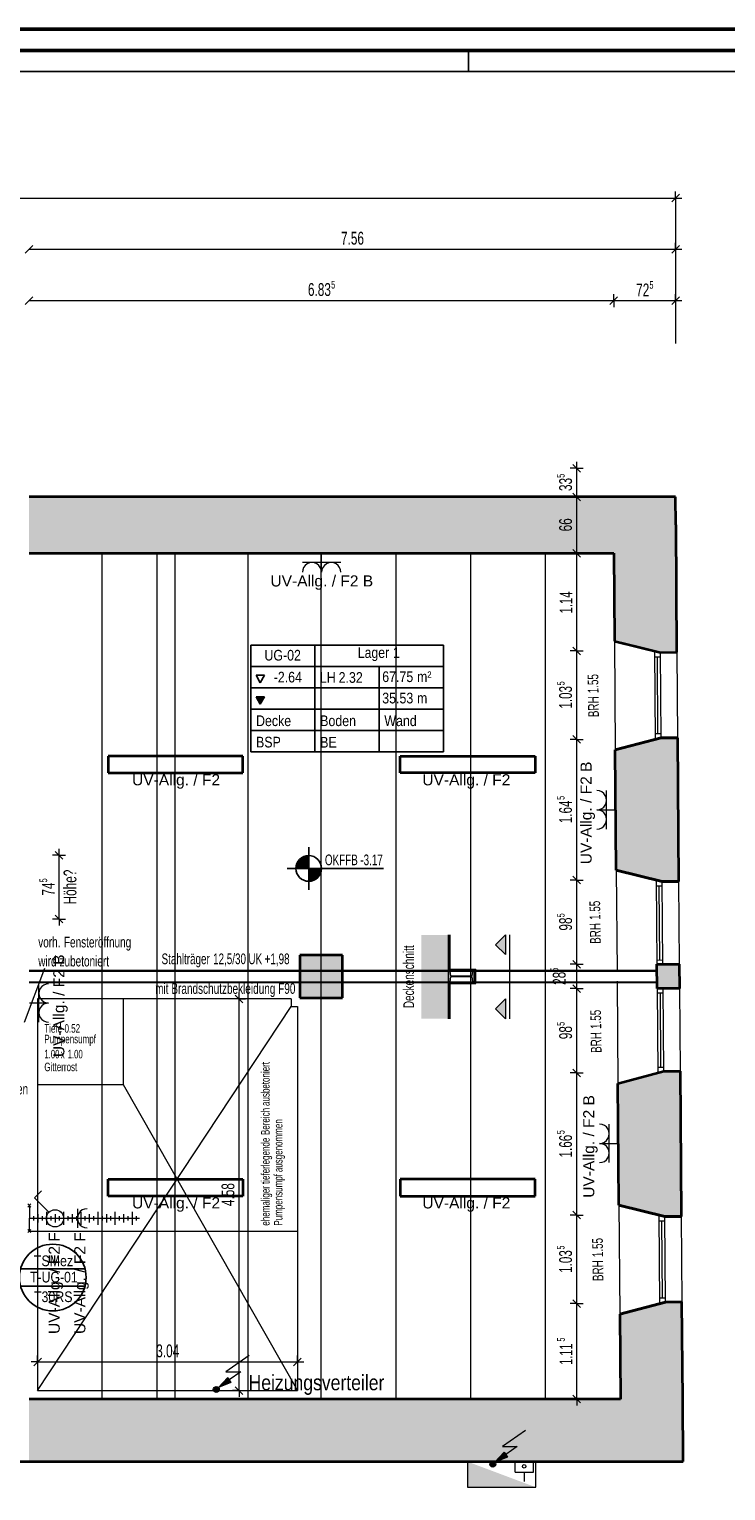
# Model space of a CAD drawing. Extents: x -106 to 740, y 65 to 659.
# Tile 10 of 24: x 283 to 446, y 318 to 659. Entities that reach past the tile are written whole.
import ezdxf
from ezdxf.lldxf.tags import DXFTag

# ---------------------------------------------------------------- set-up
doc = ezdxf.new("R2010")
doc.units = 0
doc.layers.get('0').update_dxf_attribs({"lineweight": 35})
for name, color, linetype, lineweight in [('5_UG-ABRISS', 7, 'Continuous', 25), ('5_UG-BESTAND', 7, 'Continuous', 25), ('5_UG-NEU', 7, 'Continuous', 25), ('5_UG-RAUM', 7, 'Continuous', 25), ('5_UG-SCHNITT STAHLTRÄGER', 7, 'Continuous', 25), ('5_UG-STATIK', 7, 'Continuous', 25), ('5_UG-TEXT-MASS', 7, 'Continuous', 25), ('5_UG-TÜRSTEMPEL', 7, 'Continuous', 25), ('E_Legende', 7, 'Continuous', 18), ('PLAN_5-101A Grundriss UG', 7, 'Continuous', 25)]:
    doc.layers.add(name, color=color, linetype=linetype, lineweight=lineweight)
for name, color, linetype, lineweight, true_color in [('Ausgeblendet', 3, 'Continuous', 35, 0x00ff00), ('E_445_Allgemeinbeleuchtung', 7, 'Continuous', 18, 0xf7d209), ('E_449_Niederspannungsinstallationen_Elektro', 1, 'Continuous', 18, 0xff0000), ('E_449_Niederspannungsinstallationen_Schalter', 1, 'Continuous', 18, 0xff0000), ('E_449_Niederspannungsinstallationen_Stromkreise', 1, 'Continuous', 25, 0xff0000), ('E_449_Text-Allg', 1, 'Continuous', 25, 0xff0000), ('E_457_Datenübertragungsnetz_EDV', 6, 'Continuous', 18, 0xff00ff), ('Rahmen', 7, 'Continuous', 35, 0x009900), ('X_Störraum', 7, 'Continuous', 35, 0xffcc00)]:
    doc.layers.add(name, color=color, linetype=linetype, lineweight=lineweight, true_color=true_color)
doc.layers.add('E_Hilfslinie', color=2, linetype='Continuous', lineweight=13, true_color=0xffff00, plot=False)
doc.styles.get("Standard").update_dxf_attribs({"font": 'arial.ttf'})
tags = doc.linetypes.add('ALL_S16', pattern=[0.0005, 0, -0.0005]).pattern_tags.tags
tags[6:7] = [DXFTag(74, 4), DXFTag(75, 0), DXFTag(340, '0'), DXFTag(46, 1.0), DXFTag(50, 0.0), DXFTag(44, 0.0), DXFTag(45, 0.0)]
tags[4:5] = [DXFTag(74, 4), DXFTag(75, 0), DXFTag(340, '0'), DXFTag(46, 1.0), DXFTag(50, 0.0), DXFTag(44, 0.0), DXFTag(45, 0.0)]
tags = doc.linetypes.add('ALL_S17', pattern=[0.0005, 0, -0.0005]).pattern_tags.tags
tags[6:7] = [DXFTag(74, 4), DXFTag(75, 0), DXFTag(340, '0'), DXFTag(46, 1.0), DXFTag(50, 0.0), DXFTag(44, 0.0), DXFTag(45, 0.0)]
tags[4:5] = [DXFTag(74, 4), DXFTag(75, 0), DXFTag(340, '0'), DXFTag(46, 1.0), DXFTag(50, 0.0), DXFTag(44, 0.0), DXFTag(45, 0.0)]
tags = doc.linetypes.add('PUNKT2_S9', pattern=[0.0005, 0, -0.0005]).pattern_tags.tags
tags[6:7] = [DXFTag(74, 4), DXFTag(75, 0), DXFTag(340, '0'), DXFTag(46, 1.0), DXFTag(50, 0.0), DXFTag(44, 0.0), DXFTag(45, 0.0)]
tags[4:5] = [DXFTag(74, 4), DXFTag(75, 0), DXFTag(340, '0'), DXFTag(46, 1.0), DXFTag(50, 0.0), DXFTag(44, 0.0), DXFTag(45, 0.0)]
tags = doc.linetypes.add('STRICHPUNKT2_S5', pattern=[0.01, 0.008, -0.001, 0, -0.001]).pattern_tags.tags
tags[10:11] = [DXFTag(74, 4), DXFTag(75, 0), DXFTag(340, '0'), DXFTag(46, 1.0), DXFTag(50, 0.0), DXFTag(44, 0.0), DXFTag(45, 0.0)]
tags[8:9] = [DXFTag(74, 4), DXFTag(75, 0), DXFTag(340, '0'), DXFTag(46, 1.0), DXFTag(50, 0.0), DXFTag(44, 0.0), DXFTag(45, 0.0)]
tags[6:7] = [DXFTag(74, 4), DXFTag(75, 0), DXFTag(340, '0'), DXFTag(46, 1.0), DXFTag(50, 0.0), DXFTag(44, 0.0), DXFTag(45, 0.0)]
tags[4:5] = [DXFTag(74, 4), DXFTag(75, 0), DXFTag(340, '0'), DXFTag(46, 1.0), DXFTag(50, 0.0), DXFTag(44, 0.0), DXFTag(45, 0.0)]
tags = doc.linetypes.add('VERDECKT2_S2', pattern=[0.0027, 0.002, -0.0007]).pattern_tags.tags
tags[6:7] = [DXFTag(74, 4), DXFTag(75, 0), DXFTag(340, '0'), DXFTag(46, 1.0), DXFTag(50, 0.0), DXFTag(44, 0.0), DXFTag(45, 0.0)]
tags[4:5] = [DXFTag(74, 4), DXFTag(75, 0), DXFTag(340, '0'), DXFTag(46, 1.0), DXFTag(50, 0.0), DXFTag(44, 0.0), DXFTag(45, 0.0)]

# ---------------------------------------------------------------- blocks, each defined once
blk = doc.blocks.new('Referenz-A07MYRR5RK', base_point=(-75.51, 0))
at = {"layer": '5_UG-ABRISS', "color": 0, "lineweight": 13}
blk.add_line((286.36, 439.8), (281.61, 427.16), dxfattribs=at)
at = {"layer": '5_UG-ABRISS', "color": 0, "linetype": 'ALL_S17', "lineweight": 13, "ltscale": 0.13}
blk.add_line((282.74, 378.34), (345.5, 378.34), dxfattribs=at)
at = {"layer": '5_UG-BESTAND', "color": 0, "lineweight": 35}
for p, q in [((433.91, 550.11), (282.74, 550.11)), ((433.95, 543.59), (433.91, 550.11)), ((434.02, 543.59), (433.95, 543.59)), ((434.19, 513.76), (434.02, 543.59)), ((282.74, 536.92), (419.35, 536.91)), ((419.35, 536.91), (419.44, 536.91)), ((419.44, 536.91), (419.6, 516.74)), ((419.6, 516.74), (419.6, 516.38)), ((419.6, 516.38), (430.35, 513.73)), ((419.6, 516.38), (425.42, 514.95)), ((425.42, 514.95), (430.35, 513.73)), ((430.35, 513.73), (434.19, 513.76)), ((430.35, 513.73), (434.19, 513.76)), ((430.51, 493.74), (419.81, 490.92)), ((419.81, 490.92), (430.51, 493.74)), ((434.35, 493.77), (430.51, 493.74)), ((430.51, 493.74), (434.35, 493.77)), ((434.35, 493.77), (434.62, 460.17)), ((420.03, 462.79), (419.81, 490.92)), ((420.03, 462.79), (430.78, 460.14)), ((430.78, 460.14), (420.03, 462.79)), ((430.78, 460.14), (434.62, 460.17)), ((434.62, 460.17), (430.78, 460.14)), ((356.05, 442.94), (346.05, 442.94)), ((346.05, 442.94), (346.05, 432.94)), ((356.05, 432.94), (356.05, 442.94)), ((429.53, 440.78), (434.77, 440.82)), ((429.58, 435.1), (429.53, 440.78)), ((434.77, 440.82), (434.82, 435.14)), ((434.82, 435.14), (429.58, 435.1)), ((346.05, 432.94), (356.05, 432.94)), ((420.43, 412.93), (431.13, 415.75)), ((420.43, 412.93), (431.13, 415.75)), ((431.13, 415.75), (434.97, 415.78)), ((431.13, 415.75), (434.97, 415.78)), ((434.97, 415.78), (435.24, 382.18)), ((420.65, 384.8), (420.43, 412.93)), ((420.65, 384.41), (420.65, 384.8)), ((420.65, 384.41), (431.4, 381.76)), ((431.4, 381.76), (420.65, 384.41)), ((431.4, 381.76), (435.24, 381.79)), ((435.24, 381.79), (431.4, 381.76)), ((435.24, 382.18), (435.24, 381.79)), ((420.86, 358.94), (431.56, 361.77)), ((431.56, 361.77), (420.87, 358.95)), ((431.56, 361.77), (435.4, 361.8)), ((435.4, 361.8), (431.56, 361.77)), ((435.58, 339.07), (435.4, 361.8)), ((420.87, 358.95), (420.86, 358.94)), ((420.86, 358.94), (421.02, 339.07)), ((421.02, 339.07), (282.74, 339.07)), ((435.68, 324.48), (435.58, 339.07)), ((53.86, 324.47), (434.84, 324.47)), ((434.84, 324.47), (435.68, 324.48))]:
    blk.add_line(p, q, dxfattribs=at)
at = {"layer": '5_UG-BESTAND', "color": 0, "linetype": 'STRICHPUNKT2_S5', "lineweight": 13, "ltscale": 0.13}
for p, q in [((299.82, 339.07), (299.82, 536.92)), ((312.7, 339.07), (312.7, 536.92)), ((316.9, 339.07), (316.9, 536.92)), ((333.97, 339.07), (333.97, 536.92)), ((351.05, 339.07), (351.05, 536.92)), ((351.05, 339.07), (351.05, 536.92)), ((368.54, 339.07), (368.54, 536.92)), ((386.03, 339.07), (386.03, 536.92)), ((403.52, 339.07), (403.52, 536.92))]:
    blk.add_line(p, q, dxfattribs=at)
at = {"layer": '5_UG-BESTAND', "color": 0, "lineweight": 13}
for p, q in [((419.6, 516.38), (419.81, 490.92)), ((428.95, 514.08), (429.12, 493.37)), ((430.51, 493.74), (430.35, 513.73)), ((434.19, 513.76), (434.35, 493.77)), ((428.96, 512.72), (430.36, 512.73)), ((429.8, 494.73), (429.66, 512.73)), ((429.1, 494.73), (430.5, 494.74)), ((420.03, 462.79), (420.22, 439.09)), ((429.38, 460.49), (429.53, 440.78)), ((429.38, 459.13), (430.78, 459.14)), ((430.22, 441.78), (430.08, 459.14)), ((430.93, 440.79), (430.78, 460.14)), ((434.62, 460.17), (434.77, 440.82)), ((429.52, 441.77), (430.92, 441.78)), ((420.24, 436.79), (420.43, 412.93)), ((429.58, 435.1), (429.74, 415.38)), ((431.13, 415.75), (430.98, 435.11)), ((434.82, 435.14), (434.97, 415.78)), ((304.74, 432.67), (284.74, 432.67)), ((284.74, 432.67), (284.74, 412.67)), ((429.58, 434.1), (430.98, 434.11)), ((430.28, 434.1), (430.42, 416.74)), ((429.72, 416.73), (431.12, 416.75)), ((420.65, 384.8), (420.87, 358.95)), ((435.24, 381.79), (435.4, 361.8))]:
    blk.add_line(p, q, dxfattribs=at)
at = {"layer": '5_UG-BESTAND', "color": 0, "linetype": 'ALL_S16', "lineweight": 13, "ltscale": 0.13}
for p, q in [((282.74, 439.19), (429.56, 439.19)), ((282.74, 436.69), (429.56, 436.69))]:
    blk.add_line(p, q, dxfattribs=at)
at = {"layer": '5_UG-NEU', "color": 0, "linetype": 'ALL_S16', "lineweight": 13, "ltscale": 0.13}
for p, q in [((282.74, 439.39), (429.56, 439.39)), ((282.74, 436.49), (429.56, 436.49))]:
    blk.add_line(p, q, dxfattribs=at)
at = {"layer": '5_UG-NEU', "color": 0, "linetype": 'PUNKT2_S9', "lineweight": 13, "ltscale": 0.13}
for p, q in [((284.74, 341.07), (344.05, 430.94)), ((304.74, 412.67), (345.5, 341.07))]:
    blk.add_line(p, q, dxfattribs=at)
at = {"layer": '5_UG-NEU', "color": 0, "linetype": 'VERDECKT2_S2', "lineweight": 13, "ltscale": 0.13}
for p, q in [((344.05, 432.67), (304.74, 432.67)), ((344.05, 432.67), (344.05, 430.94)), ((344.05, 430.94), (345.5, 430.94)), ((345.5, 430.94), (345.5, 341.07)), ((284.74, 412.67), (284.74, 341.07)), ((284.74, 341.07), (345.5, 341.07))]:
    blk.add_line(p, q, dxfattribs=at)
at = {"layer": '5_UG-NEU', "color": 0, "lineweight": 13}
for p, q in [((304.74, 432.67), (304.74, 412.67)), ((284.74, 412.67), (304.74, 412.67)), ((430, 382.11), (430.17, 361.4)), ((430.01, 380.75), (431.41, 380.76)), ((430.86, 362.76), (430.71, 380.75)), ((431.56, 361.77), (431.4, 381.76)), ((430.16, 362.76), (431.56, 362.77))]:
    blk.add_line(p, q, dxfattribs=at)
at = {"layer": '5_UG-RAUM', "color": 0, "lineweight": -2}
for p, q in [((334.58, 510.45), (334.58, 515.45)), ((334.58, 515.45), (349.58, 515.45)), ((349.58, 515.45), (349.58, 510.45)), ((349.58, 510.45), (349.58, 515.45)), ((349.58, 515.45), (379.68, 515.45)), ((379.68, 490.45), (379.68, 515.45)), ((334.58, 490.45), (334.58, 510.45)), ((349.58, 510.45), (334.58, 510.45)), ((349.58, 490.45), (349.58, 510.45)), ((349.58, 510.45), (379.68, 510.45)), ((364.58, 490.45), (364.58, 510.45)), ((336.81, 506.63), (335.81, 508.37)), ((335.81, 508.37), (337.81, 508.37)), ((336.81, 506.63), (337.81, 508.37)), ((379.68, 505.45), (334.58, 505.45)), ((336.81, 501.63), (335.81, 503.37)), ((335.81, 503.37), (337.81, 503.37)), ((336.81, 501.63), (337.81, 503.37)), ((379.68, 500.45), (334.58, 500.45)), ((379.68, 495.45), (334.58, 495.45)), ((379.68, 490.45), (334.58, 490.45))]:
    blk.add_line(p, q, dxfattribs=at)
at = {"layer": '5_UG-SCHNITT STAHLTRÄGER', "color": 0, "lineweight": -2}
blk.add_line((380.83, 428.05), (380.83, 447.65), dxfattribs=at)
at = {"layer": '5_UG-SCHNITT STAHLTRÄGER', "color": 0, "lineweight": 13}
for p, q in [((381.23, 439.6), (381.23, 447.65)), ((394.11, 447.65), (391.81, 445.35)), ((391.81, 445.35), (394.11, 443.04)), ((391.81, 445.35), (391.81, 445.35)), ((394.11, 447.65), (394.11, 443.04)), ((380.83, 439.6), (387.23, 439.6)), ((380.83, 439.2), (386.83, 439.2)), ((380.83, 439.2), (381.13, 439.2)), ((380.83, 436.7), (380.83, 439.2)), ((381.13, 439.2), (381.31, 438.08)), ((381.31, 437.82), (381.13, 436.7)), ((381.31, 438.08), (386.35, 438.08)), ((386.35, 437.82), (381.31, 437.82)), ((386.35, 438.08), (386.53, 439.2)), ((386.53, 436.7), (386.35, 437.82)), ((386.53, 439.2), (386.83, 439.2)), ((386.83, 436.3), (386.83, 439.6)), ((386.83, 439.2), (386.83, 436.7)), ((387.23, 436.3), (387.23, 439.6)), ((380.83, 436.7), (386.83, 436.7)), ((381.13, 436.7), (380.83, 436.7)), ((380.83, 428.05), (380.83, 436.7)), ((380.83, 436.3), (387.23, 436.3)), ((381.23, 428.05), (381.23, 436.3)), ((386.83, 436.7), (386.53, 436.7)), ((394.11, 432.67), (391.81, 430.36)), ((394.11, 432.67), (394.11, 428.05)), ((391.81, 430.36), (394.11, 428.05)), ((391.81, 430.36), (391.81, 430.36))]:
    blk.add_line(p, q, dxfattribs=at)
at = {"layer": '5_UG-SCHNITT STAHLTRÄGER', "color": 0, "linetype": 'STRICHPUNKT2_S5', "lineweight": 13, "ltscale": 0.13}
blk.add_line((395.11, 447.65), (395.11, 428.05), dxfattribs=at)
at = {"layer": '5_UG-TEXT-MASS', "color": 0, "lineweight": 13}
for p, q in [((239.44, 620.01), (433.91, 620.01)), ((433.01, 619.11), (434.81, 620.91)), ((433.91, 620.01), (433.91, 621.51)), ((433.91, 620.01), (433.91, 618.51)), ((433.91, 620.01), (433.91, 586.01)), ((433.91, 620.01), (435.41, 620.01)), ((281.84, 607.11), (283.64, 608.91)), ((433.01, 607.11), (434.81, 608.91)), ((433.91, 608.01), (433.91, 609.51)), ((282.74, 608.01), (433.91, 608.01)), ((433.91, 608.01), (433.91, 606.51)), ((433.91, 608.01), (435.41, 608.01)), ((281.84, 595.11), (283.64, 596.91)), ((282.74, 596.01), (419.44, 596.01)), ((418.54, 595.11), (420.34, 596.91)), ((419.44, 596.01), (419.44, 597.51)), ((419.44, 596.01), (419.44, 594.51)), ((419.44, 596.01), (433.91, 596.01)), ((433.01, 595.11), (434.81, 596.91)), ((433.91, 596.01), (433.91, 597.51)), ((433.91, 596.01), (433.91, 594.51)), ((433.91, 596.01), (435.41, 596.01)), ((411.69, 555.89), (409.89, 557.69)), ((410.79, 556.79), (410.79, 558.29)), ((410.79, 556.79), (409.29, 556.79)), ((410.79, 556.79), (412.29, 556.79)), ((410.79, 550.11), (410.79, 556.79)), ((411.69, 549.21), (409.89, 551.01)), ((410.79, 550.11), (409.29, 550.11)), ((410.79, 550.11), (412.29, 550.11)), ((410.79, 536.91), (410.79, 550.11)), ((410.79, 536.91), (409.29, 536.91)), ((411.69, 536.01), (409.89, 537.81)), ((410.79, 536.91), (412.29, 536.91)), ((410.79, 514.08), (410.79, 536.91)), ((410.79, 514.08), (409.29, 514.08)), ((411.69, 513.18), (409.89, 514.98)), ((410.79, 514.08), (412.29, 514.08)), ((410.79, 493.37), (410.79, 514.08)), ((410.79, 493.37), (409.29, 493.37)), ((411.69, 492.47), (409.89, 494.27)), ((410.79, 493.37), (412.29, 493.37)), ((410.79, 460.49), (410.79, 493.37)), ((289.74, 466.28), (288.24, 466.28)), ((290.64, 465.38), (288.84, 467.18)), ((289.74, 466.28), (289.74, 467.78)), ((289.74, 466.28), (291.24, 466.28)), ((289.74, 455.46), (289.74, 466.28)), ((410.79, 460.49), (409.29, 460.49)), ((411.69, 459.59), (409.89, 461.39)), ((410.79, 460.49), (412.29, 460.49)), ((410.79, 440.78), (410.79, 460.49)), ((289.74, 454.59), (289.74, 455.46)), ((289.74, 451.35), (288.24, 451.35)), ((290.64, 450.45), (288.84, 452.25)), ((289.74, 451.35), (289.74, 454.59)), ((289.74, 451.35), (291.24, 451.35)), ((289.74, 451.35), (289.74, 449.85)), ((411.69, 439.88), (409.89, 441.68)), ((410.79, 440.78), (409.29, 440.78)), ((410.79, 440.78), (412.29, 440.78)), ((410.79, 435.1), (410.79, 440.78)), ((331.84, 432.67), (331.84, 434.17)), ((410.79, 435.1), (409.29, 435.1)), ((411.69, 434.2), (409.89, 436)), ((410.79, 435.1), (412.29, 435.1)), ((410.79, 415.38), (410.79, 435.1)), ((331.84, 432.67), (330.34, 432.67)), ((332.74, 431.77), (330.94, 433.57)), ((331.84, 432.67), (333.34, 432.67)), ((331.84, 381.51), (331.84, 432.67)), ((410.79, 415.38), (409.29, 415.38)), ((411.69, 414.48), (409.89, 416.28)), ((410.79, 415.38), (412.29, 415.38)), ((410.79, 382.11), (410.79, 415.38)), ((411.69, 381.21), (409.89, 383.01)), ((331.84, 341.07), (331.84, 381.51)), ((410.79, 382.11), (409.29, 382.11)), ((410.79, 382.11), (412.29, 382.11)), ((410.79, 361.4), (410.79, 382.11)), ((410.79, 361.4), (409.29, 361.4)), ((411.69, 360.5), (409.89, 362.3)), ((410.79, 361.4), (412.29, 361.4)), ((410.79, 344.43), (410.79, 361.4)), ((284.74, 347.75), (284.74, 349.25)), ((345.5, 347.75), (345.5, 349.25)), ((284.74, 347.75), (283.24, 347.75)), ((283.84, 346.85), (285.64, 348.65)), ((284.74, 347.75), (284.74, 346.25)), ((284.74, 347.75), (311.7, 347.75)), ((311.7, 347.75), (345.5, 347.75)), ((344.6, 346.85), (346.4, 348.65)), ((345.5, 347.75), (345.5, 346.25)), ((345.5, 347.75), (347, 347.75)), ((332.74, 340.17), (330.94, 341.97)), ((410.79, 339.07), (410.79, 344.43)), ((331.84, 341.07), (330.34, 341.07)), ((331.84, 341.07), (333.34, 341.07)), ((331.84, 341.07), (331.84, 339.57)), ((410.79, 339.07), (409.29, 339.07)), ((411.69, 338.17), (409.89, 339.97)), ((410.79, 339.07), (412.29, 339.07)), ((410.79, 339.07), (410.79, 337.57))]:
    blk.add_line(p, q, dxfattribs=at)
at = {"layer": '5_UG-TEXT-MASS', "color": 0, "lineweight": -2}
for p, q in [((348.12, 458.19), (348.12, 468.19)), ((365.64, 463.19), (343.12, 463.19))]:
    blk.add_line(p, q, dxfattribs=at)
blk.add_circle((348.12, 463.19), 3, dxfattribs=at)
at = {"layer": '5_UG-TEXT-MASS', "color": 0, "lineweight": 35}
for major_axis in [(0, 2.75), (0, 2.5), (0, 2.25), (0, 2), (0, 1.75), (0, 1.5), (0, 1.25), (0, 1), (0, 0.75), (0, 0.5), (0, 0.25), (0, -0.25), (0, -0.5), (0, -0.75), (0, -1), (0, -1.25), (0, -1.5), (0, -1.75), (0, -2), (0, -2.25), (0, -2.5), (0, -2.75)]:
    blk.add_ellipse((348.12, 463.19), major_axis=major_axis, ratio=1, start_param=0, end_param=1.570796, dxfattribs=at)
at = {"layer": '5_UG-TÜRSTEMPEL', "color": 0, "lineweight": -2}
for p, q in [((288.29, 369.51), (280.75, 369.51)), ((288.29, 369.51), (295.83, 369.51)), ((288.29, 365.51), (280.75, 365.51)), ((288.29, 365.51), (295.83, 365.51))]:
    blk.add_line(p, q, dxfattribs=at)
blk.add_circle((288.29, 367.51), 7.8, dxfattribs=at)
at = {"layer": 'Ausgeblendet', "color": 0, "linetype": 'Continuous', "lineweight": 13, "ltscale": 0.13}
for points in [[(282.74, 536.92), (282.74, 550.11), (419.35, 536.91)], [(419.35, 536.91), (282.74, 550.11), (419.35, 550.11)], [(419.35, 536.91), (419.35, 550.11), (419.44, 536.91)], [(419.44, 536.91), (419.35, 550.11), (419.44, 550.11)], [(419.44, 536.91), (419.44, 550.11), (419.6, 516.74)], [(419.6, 516.74), (419.44, 550.11), (419.6, 550.11)], [(419.6, 516.74), (419.6, 550.11), (419.6, 516.38)], [(419.6, 516.38), (419.6, 550.11), (419.6, 550.11)], [(419.6, 516.38), (419.6, 550.11), (430.35, 513.73)], [(430.35, 513.73), (419.6, 550.11), (430.35, 550.11)], [(430.35, 513.73), (430.35, 550.11), (433.91, 513.76)], [(433.91, 513.76), (430.35, 550.11), (433.91, 550.11)], [(433.91, 513.76), (433.91, 550.11), (433.95, 513.76)], [(433.95, 513.76), (433.91, 550.11), (433.95, 543.59)], [(433.95, 513.76), (433.95, 543.59), (434.02, 513.76)], [(434.02, 513.76), (433.95, 543.59), (434.02, 543.59)], [(434.02, 513.76), (434.02, 543.59), (434.19, 513.76)], [(434.19, 513.76), (434.02, 543.59), (434.19, 514.12)], [(434.19, 513.76), (434.19, 514.12), (434.19, 513.76)], [(430.51, 460.21), (420.03, 490.98), (430.51, 493.74)], [(430.51, 460.21), (430.51, 493.74), (430.78, 460.14)], [(430.78, 460.14), (430.51, 493.74), (430.78, 493.74)], [(434.35, 460.17), (430.78, 493.74), (434.35, 493.77)], [(430.78, 460.14), (430.78, 493.74), (434.35, 460.17)], [(434.35, 460.17), (434.35, 493.77), (434.62, 460.17)], [(420.03, 462.79), (419.81, 490.92), (420.03, 490.98)], [(420.03, 462.79), (420.03, 490.98), (430.51, 460.21)], [(374.43, 428.05), (374.43, 447.65), (380.83, 428.05)], [(380.83, 428.05), (374.43, 447.65), (380.83, 447.65)], [(394.11, 443.04), (391.81, 445.35), (394.11, 447.65)], [(346.05, 432.94), (346.05, 442.94), (356.05, 432.94)], [(356.05, 432.94), (346.05, 442.94), (356.05, 442.94)], [(394.11, 428.05), (391.81, 430.36), (394.11, 432.67)], [(431.13, 381.83), (420.65, 412.99), (431.13, 415.75)], [(431.13, 381.83), (431.13, 415.75), (431.4, 381.76)], [(431.4, 381.76), (431.13, 415.75), (431.4, 415.75)], [(434.97, 381.79), (431.4, 415.75), (434.97, 415.78)], [(431.4, 381.76), (431.4, 415.75), (434.97, 381.79)], [(434.97, 381.79), (434.97, 415.78), (435.24, 381.79)], [(435.24, 381.79), (434.97, 415.78), (435.24, 382.18)], [(420.65, 384.8), (420.43, 412.93), (420.65, 412.99)], [(420.65, 384.8), (420.65, 412.99), (420.65, 384.41)], [(420.65, 384.41), (420.65, 412.99), (420.65, 412.99)], [(420.65, 384.41), (420.65, 412.99), (431.13, 381.83)], [(435.24, 381.79), (435.24, 382.18), (435.24, 381.79)], [(421.02, 339.07), (420.86, 358.94), (421.02, 358.99)], [(431.56, 324.47), (421.02, 358.99), (431.56, 361.77)], [(421.02, 324.47), (421.02, 358.99), (431.56, 324.47)], [(434.84, 324.47), (431.56, 361.77), (434.84, 361.79)], [(431.56, 324.47), (431.56, 361.77), (434.84, 324.47)], [(435.4, 324.48), (434.84, 361.79), (435.4, 361.8)], [(434.84, 324.47), (434.84, 361.79), (435.4, 324.48)], [(435.4, 324.48), (435.4, 361.8), (435.58, 324.48)], [(435.58, 324.48), (435.4, 361.8), (435.58, 339.07)], [(282.74, 324.47), (282.74, 339.07), (421.02, 324.47)], [(421.02, 324.47), (282.74, 339.07), (421.02, 339.07)], [(435.58, 324.48), (435.58, 339.07), (435.68, 324.48)]]:
    blk.add_solid(points, dxfattribs=at)
at = {"layer": 'Ausgeblendet', "color": 0, "linetype": 'Continuous', "lineweight": -2, "ltscale": 0.25}
for points in [[(336.81, 501.63), (335.81, 503.37), (336.81, 503.37)], [(336.81, 501.63), (336.81, 503.37), (337.81, 503.37)]]:
    blk.add_solid(points, dxfattribs=at)
at = {"layer": 'Ausgeblendet', "color": 0, "linetype": 'Continuous', "ltscale": 0.35}
for points in [[(429.58, 435.1), (429.53, 440.78), (429.58, 440.78)], [(434.77, 435.14), (429.58, 440.78), (434.77, 440.82)], [(429.58, 435.1), (429.58, 440.78), (434.77, 435.14)], [(434.77, 435.14), (434.77, 440.82), (434.82, 435.14)]]:
    blk.add_solid(points, dxfattribs=at)
at = {"layer": 'PLAN_5-101A Grundriss UG', "color": 0, "lineweight": -2}
for p, q in [((385.49, 649.62), (385.49, 654.49)), ((549.7, 649.62), (-55.51, 649.62))]:
    blk.add_line(p, q, dxfattribs=at)
at = {"layer": '5_UG-RAUM', "color": 0, "lineweight": -2, "char_height": 2.5, "attachment_point": 1}
for s, insert in [('{\\W0.83;\\fArial;UG-02}', (337.77, 514.32)), ('{\\W0.82;\\fArial;Lager}', (359.61, 514.93)), ('{\\W0.82;\\fArial;1}', (367.83, 514.93)), ('{\\W0.83;\\fArial;m²}', (373.46, 509.29)), ('{\\W0.83;\\fArial;-2.64}', (339.94, 509.19)), ('{\\W0.83;\\fArial;LH}', (350.74, 509.11)), ('{\\W0.83;\\fArial;2.32}', (355.12, 509.11)), ('{\\W0.83;\\fArial;67.75}', (365.32, 509.29)), ('{\\W0.83;\\fArial;35.53}', (365.32, 504.29)), ('{\\W0.83;\\fArial;m}', (373.45, 504.29)), ('{\\W0.83;\\fArial;Decke}', (335.81, 498.99)), ('{\\W0.83;\\fArial;Boden}', (350.81, 498.99)), ('{\\W0.83;\\fArial;Wand}', (365.81, 498.99)), ('{\\W0.83;\\fArial;BSP}', (335.81, 493.99)), ('{\\W0.83;\\fArial;BE}', (350.81, 493.95))]:
    blk.add_mtext(s, dxfattribs=dict(at, insert=insert))
at = {"layer": '5_UG-STATIK', "color": 0, "lineweight": -2, "char_height": 2.5, "attachment_point": 1}
for s, insert in [('{\\W0.67;\\fArial;vorh.}', (284.88, 447.22)), ('{\\W0.67;\\fArial;Fensteröffnung}', (290.89, 447.22)), ('{\\W0.67;\\fArial;wird}', (284.88, 442.77)), ('{\\W0.67;\\fArial;zubetoniert}', (289.86, 442.77))]:
    blk.add_mtext(s, dxfattribs=dict(at, insert=insert))
at = {"layer": '5_UG-TEXT-MASS', "color": 0, "lineweight": -2, "attachment_point": 1}
for s, insert, char_height in [('{\\W0.66;\\fArial;7.56}', (355.67, 612.11), 3), ('{\\W0.66;\\fArial;6.83}', (347.94, 600.11), 3), ('{\\W0.65;\\fArial;5}', (353.38, 600.64), 1.8), ('{\\W0.66;\\fArial;72}', (424.69, 600.01), 3), ('{\\W0.65;\\fArial;5}', (427.8, 600.59), 1.8), ('{\\W0.66;\\fArial;OKFFB}', (351.92, 466.45), 2.5), ('{\\W0.66;\\fArial;-3.17}', (360.2, 466.45), 2.5), ('{\\W0.66;\\fArial;Stahlträger}', (313.72, 443.3), 2.5), ('{\\W0.66;\\fArial;12,5/30}', (325.77, 443.3), 2.5), ('{\\W0.66;\\fArial;UK}', (334.03, 443.3), 2.5), ('{\\W0.66;\\fArial;+1,98}', (337.82, 443.3), 2.5), ('{\\W0.67;\\fArial;mit}', (312.22, 436.36), 2.5), ('{\\W0.67;\\fArial;Brandschutzbekleidung}', (316.01, 436.36), 2.5), ('{\\W0.67;\\fArial;F90}', (340.99, 436.36), 2.5), ('{\\W0.67;\\fArial;Betonrahmen}', (268.47, 412.84), 2.5), ('{\\W0.66;\\fArial;3.04}', (312.47, 351.85), 3)]:
    blk.add_mtext(s, dxfattribs=dict(at, insert=insert, char_height=char_height))
for s, insert, char_height, rotation in [('{\\W0.65;\\fArial;5}', (406.16, 554.57), 1.8, 90), ('{\\W0.66;\\fArial;33}', (406.69, 551.47), 3, 90), ('{\\W0.66;\\fArial;66}', (406.69, 542.03), 3, 90), ('{\\W0.63;\\fArial;1.14}', (406.79, 522.84), 3, 90), ('{\\W0.65;\\fArial;5}', (406.16, 506.01), 1.8, 90), ('{\\W0.66;\\fArial;1.55}', (413.4, 504.15), 2.5, 90.9144), ('{\\W0.65;\\fArial;1.03}', (406.69, 500.57), 3, 90), ('{\\W0.66;\\fArial;BRH}', (413.49, 498.56), 2.5, 90.9144), ('{\\W0.65;\\fArial;5}', (406.16, 479.22), 1.8, 90), ('{\\W0.65;\\fArial;1.64}', (406.69, 473.78), 3, 90), ('{\\W0.66;\\fArial;Höhe?}', (290.8, 454.77), 3, 90), ('{\\W0.65;\\fArial;5}', (285.17, 459.93), 1.8, 90), ('{\\W0.66;\\fArial;74}', (285.74, 456.83), 3, 90), ('{\\W0.66;\\fArial;1.55}', (413.83, 451.13), 2.5, 90.9144), ('{\\W0.65;\\fArial;5}', (406.16, 451.75), 1.8, 90), ('{\\W0.66;\\fArial;98}', (406.69, 448.65), 3, 90), ('{\\W0.66;\\fArial;BRH}', (413.92, 445.54), 2.5, 90.9144), ('{\\W0.67;\\fArial;Deckenschnitt}', (370.26, 430.51), 2.5, 90), ('{\\W0.65;\\fArial;5}', (404.66, 439.06), 1.8, 90), ('{\\W0.66;\\fArial;28}', (405.19, 435.95), 3, 90), ('{\\W0.66;\\fArial;1.55}', (414.03, 425.62), 2.5, 90.9144), ('{\\W0.65;\\fArial;5}', (406.16, 426.36), 1.8, 90), ('{\\W0.66;\\fArial;98}', (406.69, 423.25), 3, 90), ('{\\W0.66;\\fArial;BRH}', (414.12, 420.03), 2.5, 90.9144), ('{\\W0.65;\\fArial;5}', (406.16, 401.03), 1.8, 90), ('{\\W0.65;\\fArial;1.66}', (406.69, 395.59), 3, 90), ('{\\W0.66;\\fArial;4.58}', (327.74, 384.21), 3, 90), ('{\\W0.66;\\fArial;1.55}', (414.46, 372.25), 2.5, 90.9144), ('{\\W0.65;\\fArial;5}', (406.16, 374.04), 1.8, 90), ('{\\W0.65;\\fArial;1.03}', (406.69, 368.6), 3, 90), ('{\\W0.66;\\fArial;BRH}', (414.54, 366.66), 2.5, 90.9144), ('{\\W0.65;\\fArial;5}', (406.21, 352.52), 1.8, 90), ('{\\W0.61;\\fArial;1.11}', (406.79, 347.08), 3, 90)]:
    blk.add_mtext(s, dxfattribs=dict(at, insert=insert, char_height=char_height, rotation=rotation))
at = {"layer": '5_UG-TEXT-MASS', "color": 0, "lineweight": 18, "char_height": 2, "attachment_point": 1}
for s, insert in [('{\\W0.67;\\fArial;Tiefe}', (286.31, 426.77)), ('{\\W0.67;\\fArial;Pumpensumpf}', (286.31, 424.29)), ('{\\W0.67;\\fArial;0.52}', (291.03, 426.77)), ('{\\W0.65;\\fArial;1.00}', (286.31, 420.77)), ('{\\W0.65;\\fArial;1.00}', (291.76, 420.77)), ('{\\W0.67;\\fArial;Gitterrost}', (286.31, 417.77)), ('{\\W0.65;\\fArial;x}', (290.16, 420.77))]:
    blk.add_mtext(s, dxfattribs=dict(at, insert=insert))
at = {"layer": '5_UG-TEXT-MASS', "color": 0, "lineweight": 18, "char_height": 2, "attachment_point": 1, "rotation": 90}
for s, insert in [('{\\W0.67;\\fArial;ausbetoniert}', (336.99, 407.63)), ('{\\W0.67;\\fArial;Bereich}', (336.99, 400.83)), ('{\\W0.67;\\fArial;ausgenommen}', (339.99, 392.15)), ('{\\W0.67;\\fArial;tieferlegende}', (336.99, 389.39)), ('{\\W0.67;\\fArial;Pumpensumpf}', (339.99, 379.64)), ('{\\W0.67;\\fArial;ehemaliger}', (336.99, 379.64))]:
    blk.add_mtext(s, dxfattribs=dict(at, insert=insert))
at = {"layer": '5_UG-TÜRSTEMPEL', "color": 0, "lineweight": -2, "char_height": 2.5, "attachment_point": 1}
for s, insert in [('{\\W0.83;\\fArial;TSMez}', (283.86, 372.66)), ('{\\W0.82;\\fArial;T-UG-01}', (282.97, 368.85)), ('{\\W0.83;\\fArial;T30RS}', (283.88, 364.26))]:
    blk.add_mtext(s, dxfattribs=dict(at, insert=insert))
blk = doc.blocks.new('T5 1-flammig 21W-A07MYRRPRK', base_point=(301.2, 386.57))
at = {"layer": 'X_Störraum', "linetype": 'ByBlock', "ltscale": 0.35}
for p, q in [((301.2, 386.57), (301.2, 390.53)), ((301.2, 390.53), (332.76, 390.53)), ((332.76, 390.53), (332.76, 386.57)), ((332.76, 386.57), (301.2, 386.57))]:
    blk.add_line(p, q, dxfattribs=at)
blk = doc.blocks.new('T5 1-flammig 21W-A07MYRS1RK', base_point=(369.52, 386.57))
at = {"layer": 'X_Störraum', "linetype": 'ByBlock', "ltscale": 0.35}
for p, q in [((401.08, 390.53), (369.52, 390.53)), ((369.52, 390.53), (369.52, 386.57)), ((401.08, 386.57), (401.08, 390.53)), ((369.52, 386.57), (401.08, 386.57))]:
    blk.add_line(p, q, dxfattribs=at)
blk = doc.blocks.new('T5 1-flammig 21W-A07MYRS3RK', base_point=(301.2, 485.52))
at = {"layer": 'X_Störraum', "linetype": 'ByBlock', "ltscale": 0.35}
for p, q in [((301.2, 489.48), (301.2, 485.52)), ((332.76, 489.48), (301.2, 489.48)), ((332.76, 485.52), (332.76, 489.48)), ((301.2, 485.52), (332.76, 485.52))]:
    blk.add_line(p, q, dxfattribs=at)
blk = doc.blocks.new('T5 1-flammig 21W-A07MYRS5RK', base_point=(369.52, 485.52))
at = {"layer": 'X_Störraum', "linetype": 'ByBlock', "ltscale": 0.35}
for p, q in [((369.52, 485.52), (369.52, 489.48)), ((369.52, 489.48), (401.08, 489.48)), ((401.08, 489.48), (401.08, 485.52)), ((401.08, 485.52), (369.52, 485.52))]:
    blk.add_line(p, q, dxfattribs=at)
blk = doc.blocks.new('Steckdose -A07MYRSJRK', base_point=(291.81, 379.11))
at = {"color": 0, "lineweight": -2}
for p, q in [((294.06, 383.61), (294.06, 379.11)), ((294.06, 381.36), (291.81, 381.36))]:
    blk.add_line(p, q, dxfattribs=at)
blk.add_ellipse((296.31, 381.36), major_axis=(0, 2.25), ratio=1, start_param=0, end_param=3.141593, dxfattribs=at)
blk = doc.blocks.new('S-Aus_ UP_ 1p-A07MYRSLRK', base_point=(284.01, 379.36))
at = {"color": 0, "lineweight": -2}
for p, q in [((284.01, 386.16), (285.61, 387.75)), ((287.38, 382.79), (284.01, 386.16))]:
    blk.add_line(p, q, dxfattribs=at)
blk.add_circle((288.81, 381.36), 2, dxfattribs=at)
blk = doc.blocks.new('Blockreferenz-A07MYRSNRK', base_point=(282.46, 378))
at = {"color": 0, "linetype": 'ByBlock', "lineweight": -2, "ltscale": 0.13}
for p, q in [((282.46, 384), (283.17, 384.71)), ((282.46, 384.71), (283.17, 384)), ((282.81, 384.36), (282.81, 381.36)), ((282.81, 381.36), (308.54, 381.36)), ((282.81, 378.36), (282.81, 381.36)), ((283.81, 381.86), (283.81, 380.86)), ((284.81, 382.36), (284.81, 380.36)), ((285.81, 381.86), (285.81, 380.86)), ((286.81, 382.86), (286.81, 379.86)), ((287.81, 381.86), (287.81, 380.86)), ((288.81, 382.36), (288.81, 380.36)), ((289.81, 381.86), (289.81, 380.86)), ((290.81, 382.86), (290.81, 379.86)), ((291.81, 381.86), (291.81, 380.86)), ((292.81, 382.36), (292.81, 380.36)), ((293.81, 381.86), (293.81, 380.86)), ((294.81, 382.86), (294.81, 379.86)), ((295.81, 381.86), (295.81, 380.86)), ((296.81, 382.36), (296.81, 380.36)), ((297.81, 381.86), (297.81, 380.86)), ((298.81, 382.86), (298.81, 379.86)), ((299.81, 381.86), (299.81, 380.86)), ((300.81, 382.36), (300.81, 380.36)), ((301.81, 381.86), (301.81, 380.86)), ((302.81, 382.86), (302.81, 379.86)), ((303.81, 381.86), (303.81, 380.86)), ((304.81, 382.36), (304.81, 380.36)), ((305.81, 381.86), (305.81, 380.86)), ((306.81, 382.86), (306.81, 379.86)), ((307.81, 381.86), (307.81, 380.86)), ((282.46, 378.71), (283.17, 378)), ((282.46, 378), (283.17, 378.71))]:
    blk.add_line(p, q, dxfattribs=at)
blk = doc.blocks.new('Steckdose_ zweifach m. Schuko.-A07MYRSPRK', base_point=(282.81, 427.22))
at = {"color": 0, "lineweight": -2}
for p, q in [((285.06, 427.22), (285.06, 436.22)), ((287.31, 431.72), (282.81, 431.72))]:
    blk.add_line(p, q, dxfattribs=at)
for centre in [(287.31, 433.97), (287.31, 429.47)]:
    blk.add_ellipse(centre, major_axis=(0, 2.25), ratio=1, start_param=0, end_param=3.141593, dxfattribs=at)
blk = doc.blocks.new('Steckdose_ zweifach m. Schuko.-A07MYRSRRK', base_point=(416.15, 394.38))
at = {"color": 0, "lineweight": -2}
for p, q in [((418.4, 394.38), (418.4, 403.38)), ((416.15, 398.88), (420.65, 398.88))]:
    blk.add_line(p, q, dxfattribs=at)
for centre in [(416.15, 401.13), (416.15, 396.63)]:
    blk.add_ellipse(centre, major_axis=(0, -2.25), ratio=1, start_param=0, end_param=3.141593, dxfattribs=at)
blk = doc.blocks.new('Steckdose_ zweifach m. Schuko.-A07MYRSTRK', base_point=(415.53, 472.4))
at = {"color": 0, "lineweight": -2}
for p, q in [((417.78, 472.4), (417.78, 481.4)), ((415.53, 476.9), (420.03, 476.9))]:
    blk.add_line(p, q, dxfattribs=at)
for centre in [(415.53, 479.15), (415.53, 474.65)]:
    blk.add_ellipse(centre, major_axis=(0, -2.25), ratio=1, start_param=0, end_param=3.141593, dxfattribs=at)
blk = doc.blocks.new('Steckdose_ zweifach m. Schuko.-A07MYRSVRK', base_point=(346.64, 532.48))
at = {"color": 0, "lineweight": -2}
for p, q in [((351.14, 532.48), (351.14, 536.98)), ((355.64, 534.73), (346.64, 534.73))]:
    blk.add_line(p, q, dxfattribs=at)
for centre in [(348.89, 532.48), (353.39, 532.48)]:
    blk.add_ellipse(centre, major_axis=(2.25, 0), ratio=1, start_param=0, end_param=3.141593, dxfattribs=at)
blk = doc.blocks.new('Elektroanschluß-A07MYRT3RK', base_point=(325.82, 340.61))
at = {"lineweight": -2}
blk.add_hatch(color=0, dxfattribs=at).paths.add_polyline_path([(327.16, 341.03), (327.2, 341.28), (327.12, 341.68), (327.06, 341.77), (326.81, 341.93), (326.58, 342), (326.28, 341.97), (326.05, 341.83), (325.89, 341.62), (325.82, 341.31), (325.84, 341.12), (326.08, 340.77), (326.44, 340.62), (326.77, 340.65), (327.01, 340.82)])
at = {"color": 0, "lineweight": -2}
for p, q in [((334.21, 349.24), (328.78, 345.46)), ((328.78, 345.46), (332.24, 345.43)), ((332.24, 345.43), (329.54, 343.57)), ((327.01, 341.81), (329.19, 344.1)), ((329.94, 342.97), (327.01, 341.81)), ((329.19, 344.1), (329.54, 343.57)), ((329.54, 343.57), (329.94, 342.97))]:
    blk.add_line(p, q, dxfattribs=at)
blk.add_circle((326.52, 341.31), 0.7, dxfattribs=at)
blk.add_solid([(329.94, 342.97), (329.19, 344.1), (327.01, 341.81)], dxfattribs=at)
blk = doc.blocks.new('MText-A07MYRT9RK', base_point=(334.06, 341.13))
at = {"color": 0, "linetype": 'ByBlock', "lineweight": -2, "ltscale": 0.25, "insert": (334.06, 344.72), "char_height": 3.5892, "attachment_point": 1}
blk.add_mtext('{\\fArial Narrow;Heizungsverteiler}', dxfattribs=at)
blk = doc.blocks.new('Verteiler-A07MYRU7RK', base_point=(385.25, 318.44))
at = {"color": 0, "linetype": 'ByBlock', "lineweight": -2, "ltscale": 0.18}
for p, q in [((385.25, 324.44), (385.25, 318.44)), ((401.25, 324.44), (385.25, 324.44)), ((401.25, 318.44), (401.25, 324.44)), ((385.25, 318.44), (401.25, 318.44))]:
    blk.add_line(p, q, dxfattribs=at)
blk.add_solid([(385.25, 324.44), (385.25, 318.44), (401.25, 318.44)], dxfattribs=at)
blk = doc.blocks.new('Elektroanschluß-A07MYRU9RK', base_point=(390.47, 323.14))
at = {"lineweight": -2}
blk.add_hatch(color=0, dxfattribs=at).paths.add_polyline_path([(391.81, 323.56), (391.85, 323.81), (391.77, 324.2), (391.71, 324.29), (391.46, 324.46), (391.23, 324.53), (390.92, 324.5), (390.7, 324.36), (390.53, 324.14), (390.47, 323.84), (390.48, 323.65), (390.72, 323.3), (391.08, 323.14), (391.41, 323.18), (391.65, 323.34)])
at = {"color": 0, "lineweight": -2}
for p, q in [((398.85, 331.76), (393.42, 327.98)), ((391.65, 324.34), (393.84, 326.62)), ((394.58, 325.5), (391.65, 324.34)), ((393.42, 327.98), (396.88, 327.96)), ((393.84, 326.62), (394.19, 326.1)), ((396.88, 327.96), (394.19, 326.1)), ((394.19, 326.1), (394.58, 325.5))]:
    blk.add_line(p, q, dxfattribs=at)
blk.add_circle((391.17, 323.84), 0.7, dxfattribs=at)
blk.add_solid([(394.58, 325.5), (393.84, 326.62), (391.66, 324.34)], dxfattribs=at)
blk = doc.blocks.new('Bauteilbeschriftung-A07MYRUPRK', base_point=(305.96, 383.67))
at = {"color": 0, "linetype": 'ByBlock', "lineweight": -2, "ltscale": 0.25, "insert": (306.82, 386.27), "char_height": 2.6, "attachment_point": 1}
blk.add_mtext('{\\fArial;UV-Allg. / F2 }', dxfattribs=at)
blk = doc.blocks.new('Bauteilbeschriftung-A07MYRURRK', base_point=(373.82, 383.67))
at = {"color": 0, "linetype": 'ByBlock', "lineweight": -2, "ltscale": 0.25, "insert": (374.69, 386.27), "char_height": 2.6, "attachment_point": 1}
blk.add_mtext('{\\fArial;UV-Allg. / F2 }', dxfattribs=at)
blk = doc.blocks.new('Bauteilbeschriftung-A07MYRUTRK', base_point=(293.31, 353.43))
at = {"color": 0, "linetype": 'ByBlock', "lineweight": -2, "ltscale": 0.25, "insert": (293.31, 354.29), "char_height": 2.6, "attachment_point": 1, "rotation": 90}
blk.add_mtext('{\\fArial;UV-Allg. / F2 F}', dxfattribs=at)
blk = doc.blocks.new('Bauteilbeschriftung-A07MYRUVRK', base_point=(287.31, 353.43))
at = {"color": 0, "linetype": 'ByBlock', "lineweight": -2, "ltscale": 0.25, "insert": (287.31, 354.29), "char_height": 2.6, "attachment_point": 1, "rotation": 90}
blk.add_mtext('{\\fArial;UV-Allg. / F2 F}', dxfattribs=at)
blk = doc.blocks.new('Bauteilbeschriftung-A07MYRUXRK', base_point=(373.82, 482.63))
at = {"color": 0, "linetype": 'ByBlock', "lineweight": -2, "ltscale": 0.25, "insert": (374.69, 485.23), "char_height": 2.6, "attachment_point": 1}
blk.add_mtext('{\\fArial;UV-Allg. / F2 }', dxfattribs=at)
blk = doc.blocks.new('Bauteilbeschriftung-A07MYRUZRK', base_point=(305.96, 482.63))
at = {"color": 0, "linetype": 'ByBlock', "lineweight": -2, "ltscale": 0.25, "insert": (306.82, 485.23), "char_height": 2.6, "attachment_point": 1}
blk.add_mtext('{\\fArial;UV-Allg. / F2 }', dxfattribs=at)
blk = doc.blocks.new('Bauteilbeschriftung-A07MYRV1RK', base_point=(288.4, 418.19))
at = {"color": 0, "linetype": 'ByBlock', "lineweight": -2, "ltscale": 0.25, "insert": (288.4, 419.06), "char_height": 2.6, "attachment_point": 1, "rotation": 90}
blk.add_mtext('{\\fArial;UV-Allg. / F2 B}', dxfattribs=at)
blk = doc.blocks.new('Bauteilbeschriftung-A07MYRV3RK', base_point=(412.31, 385.29))
at = {"color": 0, "linetype": 'ByBlock', "lineweight": -2, "ltscale": 0.25, "insert": (412.31, 386.16), "char_height": 2.6, "attachment_point": 1, "rotation": 90}
blk.add_mtext('{\\fArial;UV-Allg. / F2 B}', dxfattribs=at)
blk = doc.blocks.new('Bauteilbeschriftung-A07MYRV5RK', base_point=(411.69, 463.31))
at = {"color": 0, "linetype": 'ByBlock', "lineweight": -2, "ltscale": 0.25, "insert": (411.69, 464.18), "char_height": 2.6, "attachment_point": 1, "rotation": 90}
blk.add_mtext('{\\fArial;UV-Allg. / F2 B}', dxfattribs=at)
blk = doc.blocks.new('Bauteilbeschriftung-A07MYRV7RK', base_point=(338.32, 529.15))
at = {"color": 0, "linetype": 'ByBlock', "lineweight": -2, "ltscale": 0.25, "insert": (339.18, 531.75), "char_height": 2.6, "attachment_point": 1}
blk.add_mtext('{\\fArial;UV-Allg. / F2 B}', dxfattribs=at)
blk = doc.blocks.new('Blockreferenz-A07MYRWDRK', base_point=(396.43, 319.82))
at = {"color": 0, "linetype": 'ByBlock', "lineweight": -2, "ltscale": 0.045}
for p, q in [((396.43, 321.95), (396.43, 324.07)), ((396.43, 321.95), (400.68, 321.95)), ((398.55, 319.82), (398.55, 321.95)), ((400.68, 321.95), (400.68, 324.07))]:
    blk.add_line(p, q, dxfattribs=at)
at = {"color": 0, "linetype": 'ByBlock', "lineweight": -2, "ltscale": 0.18}
blk.add_circle((398.51, 323.34), 0.399, dxfattribs=at)

msp = doc.modelspace()

# ---------------------------------------------------------------- linework, layer by layer
at = {"layer": 'Rahmen', "lineweight": 50, "ltscale": 0.5}
for points in [[(734.7, 65.49), (734.7, 659.49), (-106.3, 659.49), (-106.3, 65.49), (384.7, 65.49), (634.7, 65.49), (734.7, 65.49)], [(729.7, 70.49), (729.7, 654.49), (-86.3, 654.49), (-86.3, 70.49), (379.7, 70.49), (629.7, 70.49), (729.7, 70.49)]]:
    msp.add_lwpolyline(points, close=True, dxfattribs=at)

# ---------------------------------------------------------------- block references
at = {"color": 251, "lineweight": 25, "ltscale": 0.25, "true_color": 0x585858}
msp.add_blockref('Referenz-A07MYRR5RK', (-75.51, 0), dxfattribs=at)
at = {"layer": 'E_445_Allgemeinbeleuchtung', "ltscale": 0.18}
for name, p in [('T5 1-flammig 21W-A07MYRS3RK', (301.2, 485.52)), ('T5 1-flammig 21W-A07MYRS5RK', (369.52, 485.52)), ('T5 1-flammig 21W-A07MYRRPRK', (301.2, 386.57)), ('T5 1-flammig 21W-A07MYRS1RK', (369.52, 386.57))]:
    msp.add_blockref(name, p, dxfattribs=at)
at = {"layer": 'E_449_Niederspannungsinstallationen_Elektro', "linetype": 'Continuous', "ltscale": 0.18}
for name, p in [('Steckdose_ zweifach m. Schuko.-A07MYRSVRK', (346.64, 532.48)), ('Steckdose_ zweifach m. Schuko.-A07MYRSTRK', (415.53, 472.4)), ('Steckdose_ zweifach m. Schuko.-A07MYRSPRK', (282.81, 427.22)), ('Steckdose_ zweifach m. Schuko.-A07MYRSRRK', (416.15, 394.38)), ('Elektroanschluß-A07MYRT3RK', (325.82, 340.61))]:
    msp.add_blockref(name, p, dxfattribs=at)
at = {"layer": 'E_449_Niederspannungsinstallationen_Elektro', "color": 1, "linetype": 'Continuous', "ltscale": 0.18, "true_color": 0xff0000}
msp.add_blockref('Steckdose -A07MYRSJRK', (291.81, 379.11), dxfattribs=at)
at = {"layer": 'E_449_Niederspannungsinstallationen_Schalter', "linetype": 'Continuous', "ltscale": 0.18}
msp.add_blockref('S-Aus_ UP_ 1p-A07MYRSLRK', (284.01, 379.36), dxfattribs=at)
at = {"layer": 'E_449_Niederspannungsinstallationen_Stromkreise', "ltscale": 0.25}
for name, p in [('Bauteilbeschriftung-A07MYRV7RK', (338.32, 529.15)), ('Bauteilbeschriftung-A07MYRV5RK', (411.69, 463.31)), ('Bauteilbeschriftung-A07MYRUZRK', (305.96, 482.63)), ('Bauteilbeschriftung-A07MYRUXRK', (373.82, 482.63)), ('Bauteilbeschriftung-A07MYRV1RK', (288.4, 418.19)), ('Bauteilbeschriftung-A07MYRV3RK', (412.31, 385.29)), ('Bauteilbeschriftung-A07MYRUPRK', (305.96, 383.67)), ('Bauteilbeschriftung-A07MYRURRK', (373.82, 383.67)), ('Bauteilbeschriftung-A07MYRUVRK', (287.31, 353.43)), ('Bauteilbeschriftung-A07MYRUTRK', (293.31, 353.43))]:
    msp.add_blockref(name, p, dxfattribs=at)
at = {"layer": 'E_449_Text-Allg', "ltscale": 0.25}
msp.add_blockref('MText-A07MYRT9RK', (334.06, 341.13), dxfattribs=at)
at = {"layer": 'E_457_Datenübertragungsnetz_EDV', "ltscale": 0.18}
msp.add_blockref('Blockreferenz-A07MYRWDRK', (396.43, 319.82), dxfattribs=at)
at = {"layer": 'E_Hilfslinie', "ltscale": 0.13}
msp.add_blockref('Blockreferenz-A07MYRSNRK', (282.46, 378), dxfattribs=at)
at = {"layer": 'E_Legende', "color": 1, "linetype": 'Continuous', "ltscale": 0.18, "true_color": 0xff0000}
msp.add_blockref('Elektroanschluß-A07MYRU9RK', (390.47, 323.14), dxfattribs=at)
at = {"layer": 'E_Legende', "color": 1, "ltscale": 0.18, "true_color": 0xff0000}
msp.add_blockref('Verteiler-A07MYRU7RK', (385.25, 318.44), dxfattribs=at)

doc.saveas('drawing.dxf')
